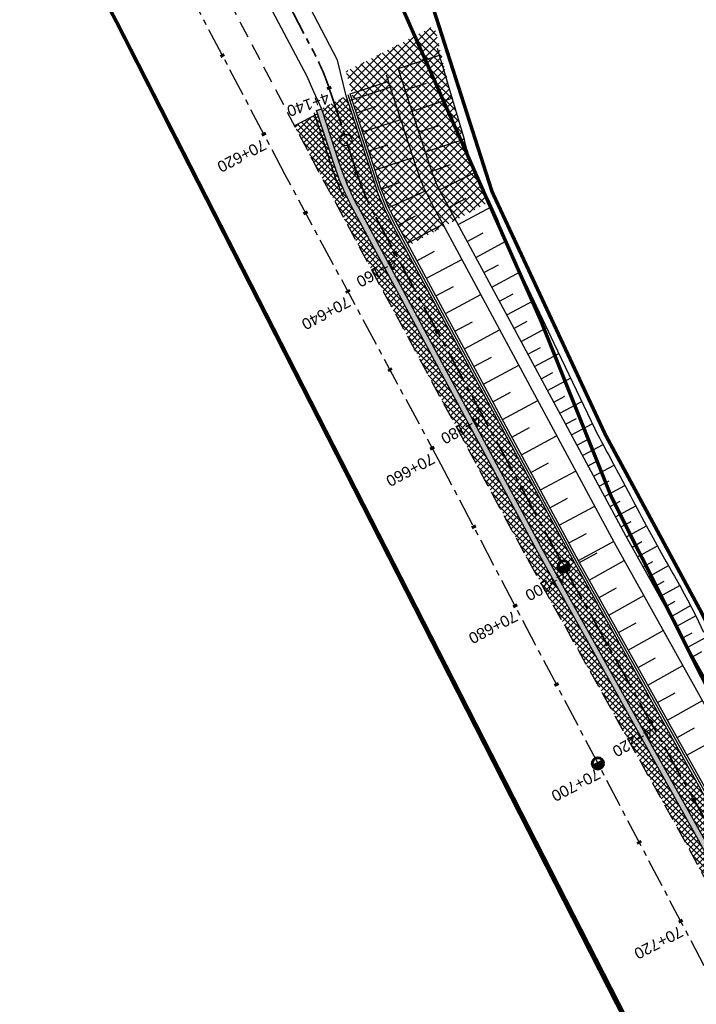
# Model space of a CAD drawing. Header units: metres. Extents: x 7529682 to 7533751, y 5721195 to 5727842.
# Tile 7 of 179: x 7531608 to 7531684, y 5724037 to 5724148. Entities that reach past the tile are written whole.
import ezdxf

# ---------------------------------------------------------------- set-up
doc = ezdxf.new("R2010")
doc.units = ezdxf.units.M
for name, pattern in [('817-dzialki-09-05-04$0$HIDDEN', [0.375, 0.25, -0.125]), ('ACAD_ISO05W100', [33, 24, -3, 0, -3, 0, -3]), ('CENTER', [50.8, 31.75, -6.35, 6.35, -6.35]), ('CENTER2', [28.575, 19.05, -3.175, 3.175, -3.175]), ('HIDDEN', [9.525, 6.35, -3.175])]:
    doc.linetypes.add(name, pattern=pattern)
for name, color, linetype in [('C-DROGI-SYTUACJA', 7, 'Continuous'), ('C-DROGI-SYTUACJA-ETYKIETY', 7, 'Continuous'), ('D-hatch-pobocza', 131, 'Continuous'), ('D-pobocza', 60, 'Continuous'), ('D-skarpa', 2, 'Continuous'), ('D-skarpa-kreskowanie', 2, 'Continuous')]:
    doc.layers.add(name, color=color, linetype=linetype)
for name, color, linetype, lineweight, true_color in [('D-bariery', 7, 'FENCELINE2', 30, 0xff0f0f), ('D-ewidencja-numery', 7, 'Continuous', 50, 0x40ff00), ('D-hatch-ciag-pieszo-rowerowy', 7, 'Continuous', 13, 0xff9f80), ('D-hatch-gwozdziowanie', 7, 'Continuous', 13, 0xffc824), ('D-LR-etap-III', 7, '817-dzialki-09-05-04$0$HIDDEN', 50, 0x00008f), ('D-ścieki', 7, 'Continuous', 30, 0x0544ff)]:
    doc.layers.add(name, color=color, linetype=linetype, lineweight=lineweight, true_color=true_color)
for name, color, linetype, lineweight in [('D-krawędzie', 3, 'Continuous', 30), ('D-obrzeża', 2, 'Continuous', 30), ('D-oś', 10, 'CENTER', 30), ('D-pas-drogowy', 7, 'ACAD_ISO05W100', 50), ('Sieci-KD-proj', 4, 'KANDESZCZ_X2', 30)]:
    doc.layers.add(name, color=color, linetype=linetype, lineweight=lineweight)
doc.layers.add('poprzeczki', color=7, linetype='Continuous', true_color=0x0000c7)
doc.styles.add('DIMTEXT', font='simplex.shx', dxfattribs={"width": 0.7})
doc.styles.get("Standard").update_dxf_attribs({"font": 'arial.ttf'})
doc.linetypes.add('FENCELINE2', pattern='A,6.35,-2.54,[132,ltypeshp.shx,S=2.54,R=0,X=-2.54,Y=0],-2.54,25.4', length=36.83)
doc.linetypes.add('KANDESZCZ_X2', pattern='A,4.366477,-0.326302,["kd",DIMTEXT,S=1.28,R=0,X=0,Y=-0.405864],-2.036296,4.465198', length=11.194273)
pattern_1 = [(45, (0, 0), (-0.33675960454, 0.33675960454), []), (135, (0, 0), (-0.33675960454, -0.33675960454), [])]

# ---------------------------------------------------------------- blocks, each defined once
blk = doc.blocks.new('kilometraz')
at = {"linetype": 'ByBlock', "lineweight": -2}
blk.add_hatch(color=0, dxfattribs=at).paths.add_polyline_path([(0, -0.28125, 0.41421356), (0.28125, 0, 0.41421356), (0, 0.28125)])
at = {"color": 0, "linetype": 'ByBlock', "lineweight": -2}
blk.add_line((0, 0.28125), (0, -0.28125), dxfattribs=at)
blk.add_circle((0, 0), 0.28125, dxfattribs=at)
blk = doc.blocks.new('AeccTickLine')
at = {"color": 0, "linetype": 'ByBlock', "lineweight": -2}
blk.add_line((0, 1), (0, -1), dxfattribs=at)

msp = doc.modelspace()

# ---------------------------------------------------------------- hatches: boundary and pattern name
at = {"layer": 'D-hatch-ciag-pieszo-rowerowy'}
h = msp.add_hatch(dxfattribs=at)
h.set_pattern_fill('ANSI37', color=256, scale=0.15, style=0)
h.set_pattern_definition(pattern_1)
edge = h.paths.add_edge_path()
edge.add_line((7531644.77, 5724139.26), (7531642.01, 5724137.81))
edge.add_arc((7531613.48, 5724128.52), 30, 18.0068, 18.0431, ccw=False)
edge.add_line((7531642.01, 5724137.79), (7531643.99, 5724131.72))
edge.add_arc((7531672.52, 5724141), 30, 198.0068, 208.2899)
edge.add_line((7531646.1, 5724126.78), (7531649.99, 5724119.54))
edge.add_line((7531649.99, 5724119.54), (7531652.86, 5724119.41))
edge.add_line((7531652.86, 5724119.41), (7531649.91, 5724124.9))
edge.add_arc((7531674.12, 5724137.94), 27.5, 198.0068, 208.2899, ccw=False)
edge.add_line((7531647.97, 5724129.44), (7531644.77, 5724139.26))
h = msp.add_hatch(dxfattribs=at)
h.set_pattern_fill('ANSI37', color=256, scale=0.15, style=0)
h.set_pattern_definition(pattern_1)
h.paths.add_polyline_path([(7531670.46, 5724086.72), (7531652.86, 5724119.41), (7531649.99, 5724119.54), (7531666.66, 5724088.58), (7531679.39, 5724065.76), (7531684.87, 5724055.95), (7531688.52, 5724049.12), (7531697.22, 5724032.63), (7531705.52, 5724016.85), (7531710.98, 5724006.44), (7531717.73, 5723993.61), (7531720.61, 5723993.5), (7531714.8, 5724004.55), (7531709.34, 5724014.95), (7531701.04, 5724030.73), (7531692.33, 5724047.23), (7531688.67, 5724054.08), (7531683.18, 5724063.92)])
at = {"layer": 'D-hatch-gwozdziowanie'}
h = msp.add_hatch(dxfattribs=at)
h.set_pattern_fill('ANSI37', color=256, scale=0.2, style=0)
h.set_pattern_definition([(45, (0, 0), (-0.449012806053, 0.449012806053), []), (135, (0, 0), (-0.449012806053, -0.449012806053), [])])
h.paths.add_polyline_path([(7531660.16, 5724128.85), (7531660.86, 5724127.35), (7531651.79, 5724122.46), (7531649.85, 5724126.12), (7531648.98, 5724128.09), (7531648.38, 5724129.79), (7531647.71, 5724131.86), (7531646.07, 5724136.89), (7531644.76, 5724142.01), (7531649.03, 5724144.2), (7531650.36, 5724144.89), (7531654.68, 5724147.14), (7531656.49, 5724139.5), (7531657.86, 5724134.85), (7531658.47, 5724132.72), (7531659.25, 5724130.68)])
at = {"layer": 'D-hatch-pobocza'}
h = msp.add_hatch(dxfattribs=at)
h.set_pattern_fill('ANSI37', color=256, scale=0.15, style=0)
h.set_pattern_definition(pattern_1)
h.paths.add_polyline_path([(7531641.56, 5724137.25), (7531638.97, 5724135.9), (7531641.01, 5724132.02), (7531664.91, 5724087.62), (7531677.64, 5724064.79), (7531683.11, 5724054.99), (7531686.75, 5724048.18), (7531695.45, 5724031.7), (7531703.75, 5724015.92), (7531709.21, 5724005.51), (7531719.39, 5723986.15), (7531726.3, 5723973), (7531732.74, 5723960.74), (7531735.13, 5723956.19), (7531735.64, 5723955.22), (7531738.92, 5723952.15), (7531736.41, 5723957), (7531736.31, 5723956.96), (7531727.53, 5723973.65), (7531720.63, 5723986.8), (7531710.45, 5724006.17), (7531704.99, 5724016.57), (7531696.69, 5724032.35), (7531687.99, 5724048.84), (7531684.34, 5724055.66), (7531678.87, 5724065.47), (7531666.13, 5724088.29), (7531645.57, 5724126.5, -0.044899), (7531643.41, 5724131.54)])
at = {"layer": 'D-ścieki', "linetype": 'ByBlock', "true_color": 0x00cccc}
h = msp.add_hatch(color=132, dxfattribs=at)
edge = h.paths.add_edge_path()
edge.add_line((7531642.01, 5724137.81), (7531641.44, 5724137.63))
edge.add_line((7531641.44, 5724137.63), (7531643.41, 5724131.54))
edge.add_arc((7531672.52, 5724141), 30.6, 198.0068, 208.2899)
edge.add_line((7531645.57, 5724126.5), (7531666.13, 5724088.29))
edge.add_line((7531666.13, 5724088.29), (7531678.87, 5724065.47))
edge.add_line((7531678.87, 5724065.47), (7531684.34, 5724055.66))
edge.add_line((7531684.34, 5724055.66), (7531687.99, 5724048.84))
edge.add_line((7531687.99, 5724048.84), (7531696.69, 5724032.35))
edge.add_line((7531696.69, 5724032.35), (7531704.99, 5724016.57))
edge.add_line((7531704.99, 5724016.57), (7531710.45, 5724006.17))
edge.add_line((7531710.45, 5724006.17), (7531727.53, 5723973.65))
edge.add_line((7531727.53, 5723973.65), (7531736.31, 5723956.96))
edge.add_line((7531736.31, 5723956.96), (7531737.42, 5723957.41))
edge.add_line((7531737.42, 5723957.41), (7531737.21, 5723957.86))
edge.add_line((7531737.21, 5723957.86), (7531736.63, 5723957.63))
edge.add_line((7531736.63, 5723957.63), (7531728.07, 5723973.93))
edge.add_line((7531728.07, 5723973.93), (7531710.98, 5724006.44))
edge.add_line((7531710.98, 5724006.44), (7531705.52, 5724016.85))
edge.add_line((7531705.52, 5724016.85), (7531697.22, 5724032.63))
edge.add_line((7531697.22, 5724032.63), (7531688.52, 5724049.12))
edge.add_line((7531688.52, 5724049.12), (7531684.87, 5724055.95))
edge.add_line((7531684.87, 5724055.95), (7531679.39, 5724065.76))
edge.add_line((7531679.39, 5724065.76), (7531666.66, 5724088.58))
edge.add_line((7531666.66, 5724088.58), (7531646.1, 5724126.78))
edge.add_arc((7531672.52, 5724141), 30, 198.0068, 208.2899, ccw=False)
edge.add_line((7531643.99, 5724131.72), (7531642.01, 5724137.79))
edge.add_arc((7531613.48, 5724128.52), 30, 18.0068, 18.0431)

# ---------------------------------------------------------------- linework, layer by layer
at = {"layer": 'C-DROGI-SYTUACJA', "color": 10, "linetype": 'CENTER2', "lineweight": 35, "ltscale": 0.2}
msp.add_lwpolyline([(7531617, 5724190.14), (7531641.09, 5724144.24, -0.042262), (7531643.05, 5724139.58), (7531645.97, 5724130.59, 0.044899), (7531648.09, 5724125.65), (7531669.36, 5724086.12), (7531687.57, 5724053.49), (7531733.08, 5723967.07, 0.08906), (7531737.42, 5723961.49), (7531739.52, 5723959.62, -0.048597), (7531742.14, 5723956.76), (7531750.65, 5723945.47, -0.1118), (7531754.27, 5723937.41), (7531757.43, 5723921.9, 0.200916), (7531763.94, 5723912.31), (7531771.97, 5723907.08, -0.131228), (7531777.15, 5723901.33), (7531783.38, 5723889.12)], format="xyb", dxfattribs=at)
at = {"layer": 'D-bariery', "ltscale": 0.05, "flags": 128}
for points in [[(7531734.88, 5723966.87), (7531732.11, 5723972.15), (7531725.2, 5723985.29), (7531715.03, 5724004.66), (7531709.56, 5724015.07), (7531701.26, 5724030.85), (7531692.55, 5724047.35), (7531688.89, 5724054.2), (7531683.4, 5724064.04), (7531670.68, 5724086.84), (7531650.13, 5724125.02, -0.044899), (7531648.21, 5724129.51), (7531645, 5724139.38)], [(7531641.16, 5724137.37, -0.000554), (7531641.18, 5724137.31), (7531643.08, 5724131.43, 0.025018), (7531644.45, 5724127.91)]]:
    msp.add_lwpolyline(points, format="xyb", dxfattribs=at)
at = {"layer": 'D-ewidencja-numery', "color": 12, "ltscale": 15, "true_color": 0xc70000}
msp.add_lwpolyline([(7531477.29, 5724465.83), (7531501, 5724421.11), (7531512.12, 5724400.55), (7531513.78, 5724396.76), (7531526.32, 5724379.39), (7531566.78, 5724302.74), (7531612.28, 5724225.61), (7531620.49, 5724210.55), (7531631.58, 5724196.26), (7531653.48, 5724152.43), (7531661.15, 5724128.49), (7531673.88, 5724101.19), (7531684.69, 5724081.18), (7531699.21, 5724051.17), (7531704.03, 5724040.58), (7531703.91, 5724037.17), (7531736.42, 5723969.23), (7531738.29, 5723967.7), (7531742.18, 5723962.35), (7531744.29, 5723958.62), (7531755.39, 5723944.19), (7531758.69, 5723936.76), (7531758.69, 5723936.76)], dxfattribs=at)
at = {"layer": 'D-krawędzie', "linetype": 'HIDDEN', "ltscale": 0.3, "flags": 128}
msp.add_lwpolyline([(7530572.01, 5726166.06), (7530620.38, 5726072.76), (7530641.56, 5726032.01), (7530660.96, 5725995.07), (7530689.13, 5725941.54), (7530707.34, 5725907.03), (7530725.26, 5725873.09), (7530743.97, 5725837.65), (7530770.53, 5725787.12), (7530787.86, 5725754.27), (7530809.9, 5725712.54), (7530824.74, 5725684.39), (7530840.86, 5725653.69), (7530860.68, 5725616.15), (7530865.28, 5725607.39), (7530878.05, 5725583.08), (7530918.17, 5725507.18), (7530950.16, 5725446.31), (7530993.42, 5725364.26), (7531022.77, 5725308.72), (7531053.81, 5725249.87), (7531081.17, 5725197.87), (7531103.9, 5725154.54), (7531128.12, 5725108.45), (7531149.3, 5725068.25), (7531167.38, 5725033.77), (7531197.16, 5724976.99), (7531228.15, 5724918.03), (7531253.15, 5724870.49), (7531286.8, 5724806.65), (7531306.74, 5724768.66), (7531335.09, 5724714.65), (7531357.32, 5724672.44), (7531373.64, 5724641.45), (7531392.16, 5724606), (7531418.48, 5724555.85), (7531439.73, 5724515.58), (7531468.4, 5724461.08), (7531491.78, 5724416.53), (7531531.99, 5724339.83), (7531557.23, 5724291.66), (7531569.85, 5724267.58), (7531591.38, 5724226.55), (7531610, 5724191.1), (7531616.88, 5724178), (7531629.98, 5724153.03), (7531641.01, 5724132.02), (7531664.91, 5724087.62), (7531677.64, 5724064.79), (7531683.11, 5724054.99), (7531686.75, 5724048.18), (7531695.45, 5724031.7), (7531703.75, 5724015.92), (7531709.21, 5724005.51), (7531719.39, 5723986.15), (7531726.3, 5723973), (7531732.74, 5723960.74), (7531735.13, 5723956.19)], dxfattribs=at)
at = {"layer": 'D-krawędzie', "color": 2, "linetype": 'ByBlock'}
for points in [[(7531644.77, 5724139.26), (7531643.8, 5724143.27), (7531640.72, 5724149.13), (7531632.8, 5724164.24), (7531627.34, 5724174.65), (7531621.82, 5724185.17), (7531617.52, 5724193.35), (7531616.32, 5724194.71), (7531614.79, 5724196.44)], [(7531611.85, 5724194.89), (7531614.07, 5724191.54), (7531615.43, 5724188.94), (7531617.87, 5724184.29), (7531620.7, 5724178.91), (7531624.33, 5724171.98), (7531628.19, 5724164.62), (7531632.48, 5724156.45), (7531634.64, 5724152.34), (7531637.15, 5724147.55), (7531640.35, 5724141.46), (7531641.12, 5724139.76), (7531642.01, 5724137.81)]]:
    msp.add_lwpolyline(points, dxfattribs=at)
at = {"layer": 'D-LR-etap-III', "ltscale": 10, "flags": 128}
msp.add_lwpolyline([(7531750.47, 5723895.1, 0.4, 0.4, 0), (7531750.5, 5723895.13, 0.4, 0.4, 0), (7531682.71, 5724022.92, 0.4, 0.4, 0), (7531619.18, 5724147.2, 0.4, 0.4, 0), (7531592.31, 5724198.49, 0.4, 0.4, 0), (7531553.26, 5724272.92, 0.4, 0.4, 0), (7531504.02, 5724366.79, 0.4, 0.4, 0), (7531482.09, 5724407.62, 0.4, 0.4, 0), (7531412.35, 5724541.18, 0.4, 0.4, 0), (7531388.46, 5724586.93, 0.4, 0.4, 0), (7531345.12, 5724669.94, 0.4, 0.4, 0), (7531127.66, 5725081.67, 0.4, 0.4, 0), (7531059.25, 5725211.04, 0.4, 0.4, 0), (7531008.01, 5725307.95, 0.4, 0.4, 0), (7530964.18, 5725390.84, 0.4, 0.4, 0), (7530914.56, 5725484.68, 0.4, 0.4, 0), (7530865.24, 5725577.49, 0.4, 0.4, 0), (7530840.09, 5725624.06, 0.4, 0.4, 0), (7530802.56, 5725694.92, 0.4, 0.4, 0), (7530755.54, 5725787.51, 0.4, 0.4, 0), (7530708.72, 5725876.3, 0.4, 0.4, 0), (7530695.12, 5725902.09, 0.4, 0.4, 0), (7530642.91, 5726001.08, 0.4, 0.4, 0), (7530634.93, 5726016.15, 0.4, 0.4, 0), (7530610.82, 5726061.93, 0.4, 0.4, 0), (7530610.82, 5726061.93, 0.4, 0.4, 0), (7530607.21, 5726063.51, 0.4, 0.4, 0), (7530597.42, 5726080.68, 0.4, 0.4, 0), (7530591.16, 5726088.44, 0.4, 0.4, 0), (7530581.28, 5726107.21, 0.4, 0.4, 0), (7530571.29, 5726130.56, 0.4, 0.4, 0), (7530549.55, 5726171.53, 0.4, 0.4, 0), (7530531.01, 5726206.47, 0.4, 0.4, 0), (7530516.46, 5726236.02, 0.4, 0.4, 0), (7530500.8, 5726266.14, 0.4, 0.4, 0), (7530491.35, 5726283.94, 0.4, 0.4, 0), (7530482.4, 5726303.41, 0.4, 0.4, 0), (7530482.4, 5726303.41, 0.4, 0.4, 0), (7530450.41, 5726357.28, 0.4, 0.4, 0), (7530397.76, 5726458.5, 0.4, 0.4, 0), (7530334.71, 5726583.66, 0.4, 0.4, 0), (7530303.94, 5726645.17, 0.4, 0.4, 0), (7530300.51, 5726651.78, 0.4, 0.4, 0), (7530289.21, 5726671.97, 0.4, 0.4, 0), (7530281.54, 5726685.57, 0.4, 0.4, 0), (7530261.37, 5726724.16, 0.4, 0.4, 0), (7530254.03, 5726738.21, 0.4, 0.4, 0), (7530197.22, 5726845.06, 0.4, 0.4, 0), (7530194.71, 5726849.15, 0.4, 0.4, 0), (7530195.92, 5726850.75, 0.4, 0.4, 0), (7530170.55, 5726892.96, 0.4, 0.4, 0), (7530143.17, 5726945.07, 0.4, 0.4, 0), (7530105.06, 5727018.32, 0.4, 0.4, 0), (7530100.06, 5727027.16, 0.4, 0.4, 0), (7530062.32, 5727099.63, 0.4, 0.4, 0), (7530015.38, 5727189.42, 0.4, 0.4, 0), (7529983.21, 5727250.21, 0.4, 0.4, 0), (7529953.28, 5727306.75, 0.4, 0.4, 0), (7529900.67, 5727406.16, 0.4, 0.4, 0), (7529890.63, 5727425.13, 0.4, 0.4, 0), (7529875.16, 5727454.43, 0.4, 0.4, 0), (7529857.56, 5727487.79, 0.4, 0.4, 0), (7529835.19, 5727530.19, 0.4, 0.4, 0), (7529811.74, 5727574.66, 0.4, 0.4, 0), (7529792.1, 5727611.92, 0.4, 0.4, 0), (7529768.07, 5727657.47, 0.4, 0.4, 0), (7529755.21, 5727682.13, 0.4, 0.4, 0), (7529753.31, 5727681.13, 0.4, 0.4, 0), (7529739.21, 5727707.77, 0.4, 0.4, 0), (7529735.39, 5727711.25, 0.4, 0.4, 0), (7529725.42, 5727730.2, 0.4, 0.4, 0), (7529723.55, 5727729.88, 0.4, 0.4, 0), (7529695.57, 5727782.93, 0.4, 0.4, 0), (7529717.68, 5727794.02, 0.4, 0.4, 0), (7529736.27, 5727758.65, 0.4, 0.4, 0), (7529736.27, 5727758.65, 0.4, 0.4, 0), (7529744.51, 5727750.41, 0.4, 0.4, 0), (7529744.51, 5727750.41, 0.4, 0.4, 0), (7529750.28, 5727738.55, 0.4, 0.4, 0), (7529777.11, 5727687.57, 0.4, 0.4, 0), (7529796.52, 5727651.33, 0.4, 0.4, 0), (7529814.94, 5727616.79, 0.4, 0.4, 0), (7529839.01, 5727572.3, 0.4, 0.4, 0), (7529860.62, 5727532.51, 0.4, 0.4, 0), (7529882.35, 5727491.5, 0.4, 0.4, 0), (7529904.87, 5727449.1, 0.4, 0.4, 0), (7529920.75, 5727418.88, 0.4, 0.4, 0), (7529946.68, 5727368.55, 0.4, 0.4, 0), (7529972.02, 5727320.57, 0.4, 0.4, 0), (7529987.74, 5727290.15, 0.4, 0.4, 0), (7529996.5, 5727273.66, 0.4, 0.4, 0), (7530017.54, 5727234.2, 0.4, 0.4, 0), (7530033.05, 5727204.86, 0.4, 0.4, 0), (7530051.62, 5727170.22, 0.4, 0.4, 0), (7530069.28, 5727137.02, 0.4, 0.4, 0), (7530089.39, 5727097.53, 0.4, 0.4, 0), (7530109.71, 5727060.75, 0.4, 0.4, 0), (7530136.77, 5727011.64, 0.4, 0.4, 0), (7530162.45, 5726962.74, 0.4, 0.4, 0), (7530187.67, 5726916.99, 0.4, 0.4, 0), (7530207.82, 5726879.34, 0.4, 0.4, 0), (7530230.63, 5726834.52, 0.4, 0.4, 0), (7530262.29, 5726776.62, 0.4, 0.4, 0), (7530277.51, 5726760.21, 0.4, 0.4, 0), (7530286.04, 5726744.11, 0.4, 0.4, 0), (7530288.1, 5726735.88, 0.4, 0.4, 0), (7530290.39, 5726725.05, 0.4, 0.4, 0), (7530296.18, 5726713.58, 0.4, 0.4, 0), (7530302.73, 5726701.18, 0.4, 0.4, 0), (7530325.69, 5726657.47, 0.4, 0.4, 0), (7530343.24, 5726623.65, 0.4, 0.4, 0), (7530360.23, 5726591.75, 0.4, 0.4, 0), (7530383.21, 5726548.06, 0.4, 0.4, 0), (7530406.02, 5726503.61, 0.4, 0.4, 0), (7530427.46, 5726462.62, 0.4, 0.4, 0), (7530447.93, 5726424.39, 0.4, 0.4, 0), (7530471.13, 5726379.92, 0.4, 0.4, 0), (7530490.5, 5726343.03, 0.4, 0.4, 0), (7530509.5, 5726306.73, 0.4, 0.4, 0), (7530529.89, 5726267.24, 0.4, 0.4, 0), (7530543.85, 5726238.99, 0.4, 0.4, 0), (7530554.81, 5726218.94, 0.4, 0.4, 0), (7530559.03, 5726212.22, 0.4, 0.4, 0), (7530563.06, 5726206.41, 0.4, 0.4, 0), (7530566.93, 5726200.46, 0.4, 0.4, 0), (7530569.77, 5726194.9, 0.4, 0.4, 0), (7530571.47, 5726191.28, 0.4, 0.4, 0), (7530572.84, 5726188.02, 0.4, 0.4, 0), (7530575.3, 5726182.03, 0.4, 0.4, 0), (7530579.74, 5726173.31, 0.4, 0.4, 0), (7530583.3, 5726167.41, 0.4, 0.4, 0), (7530593.4, 5726163.33, 0.4, 0.4, 0), (7530598.62, 5726155.26, 0.4, 0.4, 0), (7530608.26, 5726140.5, 0.4, 0.4, 0), (7530603.27, 5726136.83, 0.4, 0.4, 0), (7530606.53, 5726131.84, 0.4, 0.4, 0), (7530604.24, 5726124.22, 0.4, 0.4, 0), (7530605.85, 5726121.63, 0.4, 0.4, 0), (7530608.97, 5726116.16, 0.4, 0.4, 0), (7530618.11, 5726097.79, 0.4, 0.4, 0), (7530651.21, 5726034.96, 0.4, 0.4, 0), (7530670.24, 5725998.61, 0.4, 0.4, 0), (7530698.08, 5725945.95, 0.4, 0.4, 0), (7530716.51, 5725911.31, 0.4, 0.4, 0), (7530735.22, 5725875.67, 0.4, 0.4, 0), (7530752.5, 5725842.15, 0.4, 0.4, 0), (7530778.31, 5725793.5, 0.4, 0.4, 0), (7530797.5, 5725756.38, 0.4, 0.4, 0), (7530812.52, 5725728.29, 0.4, 0.4, 0), (7530820.04, 5725713.16, 0.4, 0.4, 0), (7530822.42, 5725710.19, 0.4, 0.4, 0), (7530833.15, 5725688.8, 0.4, 0.4, 0), (7530849.63, 5725656.16, 0.4, 0.4, 0), (7530867.98, 5725621.96, 0.4, 0.4, 0), (7530872.63, 5725612.89, 0.4, 0.4, 0), (7530880.35, 5725597.59, 0.4, 0.4, 0), (7530883.84, 5725593.39, 0.4, 0.4, 0), (7530891.78, 5725587.76, 0.4, 0.4, 0), (7530895.04, 5725584.28, 0.4, 0.4, 0), (7530897.03, 5725580.94, 0.4, 0.4, 0), (7530900.95, 5725579.95, 0.4, 0.4, 0), (7530904.81, 5725571.98, 0.4, 0.4, 0), (7530903.68, 5725568.57, 0.4, 0.4, 0), (7530908.9, 5725558.84, 0.4, 0.4, 0), (7530910.25, 5725545.67, 0.4, 0.4, 0), (7530912.87, 5725538.65, 0.4, 0.4, 0), (7530945.28, 5725478.46, 0.4, 0.4, 0), (7530959.69, 5725450.25, 0.4, 0.4, 0), (7531002.83, 5725368.19, 0.4, 0.4, 0), (7531044.7, 5725290.31, 0.4, 0.4, 0), (7531064.1, 5725253.21, 0.4, 0.4, 0), (7531083.01, 5725216.68, 0.4, 0.4, 0), (7531113.01, 5725158.47, 0.4, 0.4, 0), (7531137.36, 5725113.07, 0.4, 0.4, 0), (7531150.83, 5725086.71, 0.4, 0.4, 0), (7531159.75, 5725076.64, 0.4, 0.4, 0), (7531166.31, 5725074.58, 0.4, 0.4, 0), (7531172.29, 5725062.58, 0.4, 0.4, 0), (7531170.59, 5725055.61, 0.4, 0.4, 0), (7531173.73, 5725044.08, 0.4, 0.4, 0), (7531215.34, 5724964.86, 0.4, 0.4, 0), (7531238.05, 5724921.68, 0.4, 0.4, 0), (7531262.39, 5724875.28, 0.4, 0.4, 0), (7531295.59, 5724811.27, 0.4, 0.4, 0), (7531348.49, 5724712.36, 0.4, 0.4, 0), (7531363.74, 5724682.68, 0.4, 0.4, 0), (7531366.99, 5724675.87, 0.4, 0.4, 0), (7531382.54, 5724646.11, 0.4, 0.4, 0), (7531401.3, 5724610.87, 0.4, 0.4, 0), (7531428.96, 5724558.86, 0.4, 0.4, 0), (7531449.11, 5724520.4, 0.4, 0.4, 0), (7531477.29, 5724465.83, 0.4, 0.4, 0), (7531501, 5724421.11, 0.4, 0.4, 0), (7531512.12, 5724400.55, 0.4, 0.4, 0), (7531513.78, 5724396.76, 0.4, 0.4, 0), (7531526.32, 5724379.39, 0.4, 0.4, 0), (7531566.78, 5724302.74, 0.4, 0.4, 0), (7531612.28, 5724225.61, 0.4, 0.4, 0), (7531620.49, 5724210.55, 0.4, 0.4, 0), (7531631.58, 5724196.26, 0.4, 0.4, 0), (7531653.48, 5724152.43, 0.4, 0.4, 0), (7531661.15, 5724128.49, 0.4, 0.4, 0), (7531673.88, 5724101.19, 0.4, 0.4, 0), (7531684.69, 5724081.18, 0.4, 0.4, 0), (7531699.21, 5724051.17, 0.4, 0.4, 0), (7531704.03, 5724040.58, 0.4, 0.4, 0), (7531704.03, 5724040.58, 0.4, 0.4, 0), (7531703.91, 5724037.17, 0.4, 0.4, 0), (7531736.42, 5723969.23, 0.4, 0.4, 0), (7531738.29, 5723967.7, 0.4, 0.4, 0), (7531742.18, 5723962.35, 0.4, 0.4, 0), (7531744.29, 5723958.62, 0.4, 0.4, 0), (7531755.39, 5723944.19, 0.4, 0.4, 0), (7531758.69, 5723936.76, 0.4, 0.4, 0), (7531780.08, 5723929.25, 0.4, 0.4, 0), (7531792.61, 5723906.34, 0.4, 0.4, 0), (7531792.61, 5723906.34, 0.4, 0.4, 0), (7531756.96, 5723883.06, 0.4, 0.4, 0), (7531750.46, 5723895.13, 0.4, 0.4, 0), (7531750.46, 5723895.13, 0, 0, 0)], format="xyseb", dxfattribs=at)
at = {"layer": 'D-obrzeża'}
msp.add_lwpolyline([(7531780.89, 5723900.51), (7531779.43, 5723903.07, 0.118613), (7531777.82, 5723904.77), (7531765.06, 5723913.08, -0.200916), (7531758.55, 5723922.66), (7531755.44, 5723937.94, 0.1118), (7531751.82, 5723946), (7531743.06, 5723957.61, 0.048597), (7531740.44, 5723960.47), (7531738.44, 5723962.26, -0.089262), (7531734.08, 5723967.85), (7531731.89, 5723972.03), (7531724.98, 5723985.18), (7531714.8, 5724004.55), (7531709.34, 5724014.95), (7531701.04, 5724030.73), (7531692.33, 5724047.23), (7531688.67, 5724054.08), (7531683.18, 5724063.92), (7531670.46, 5724086.72), (7531649.91, 5724124.9, -0.044899), (7531647.97, 5724129.44), (7531644.77, 5724139.26)], format="xyb", dxfattribs=at)
at = {"layer": 'D-oś', "ltscale": 0.1}
msp.add_lwpolyline([(7531812.38, 5723798.62), (7531655.4, 5724097.9), (7531637.92, 5724130.38), (7531626.89, 5724151.4), (7531613.78, 5724176.37), (7531606.91, 5724189.47), (7531588.28, 5724224.92), (7531566.75, 5724265.95), (7531554.13, 5724290.03), (7531528.89, 5724338.21), (7531488.68, 5724414.9), (7531465.3, 5724459.45)], dxfattribs=at)
at = {"layer": 'D-pas-drogowy', "ltscale": 0.2, "flags": 128}
msp.add_lwpolyline([(7531633.02, 5724182.83, 0.4, 0.4, 0), (7531617.56, 5724211.61, 0.4, 0.4, 0), (7531566.78, 5724302.74, 0.4, 0.4, 0), (7531538.42, 5724356.47, 0.4, 0.4, 0), (7531526.32, 5724379.39, 0.4, 0.4, 0), (7531516.1, 5724393.61, 0.4, 0.4, 0.001485), (7531513.78, 5724396.84, 0.4, 0.4, 0), (7531501.87, 5724413.41, 0.4, 0.4, 0), (7531474.93, 5724464.51, 0.4, 0.4, 0), (7531446.2, 5724518.99, 0.4, 0.4, 0), (7531424.96, 5724559.26, 0.4, 0.4, 0), (7531398.44, 5724609.57, 0.4, 0.4, 0), (7531379.65, 5724645.22, 0.4, 0.4, 0), (7531365.23, 5724672.56, 0.4, 0.4, 0), (7531341.31, 5724717.92, 0.4, 0.4, 0), (7531312.9, 5724771.79, 0.4, 0.4, 0), (7531292.59, 5724810.31, 0.4, 0.4, 0), (7531259.39, 5724873.27, 0.4, 0.4, 0), (7531233.74, 5724921.92, 0.4, 0.4, 0), (7531203.07, 5724980.09, 0.4, 0.4, 0), (7531173.47, 5725036.23, 0.4, 0.4, 0), (7531168.27, 5725046.09, 0.4, 0.4, 0), (7531172.29, 5725062.58, 0.4, 0.4, 0), (7531166.31, 5725074.58, 0.4, 0.4, 0), (7531150.32, 5725079.6, 0.4, 0.4, 0), (7531141.5, 5725096.43, 0.4, 0.4, 0), (7531109.31, 5725157.81, 0.4, 0.4, 0), (7531086.64, 5725201.05, 0.4, 0.4, 0), (7531059.2, 5725253.38, 0.4, 0.4, 0), (7531028.21, 5725312.49, 0.4, 0.4, 0), (7530999.1, 5725367.99, 0.4, 0.4, 0), (7530956.25, 5725449.72, 0.4, 0.4, 0), (7530924.4, 5725510.46, 0.4, 0.4, 0), (7530897.51, 5725561.74, 0.4, 0.4, 0), (7530894.46, 5725566.14, 0.4, 0.4, 0), (7530892.16, 5725570.49, 0.4, 0.4, 0), (7530869.36, 5725613.31, 0.4, 0.4, 0), (7530861.69, 5725627.7, 0.4, 0.4, 0), (7530852.74, 5725644.52, 0.4, 0.4, 0), (7530831.51, 5725684.2, 0.4, 0.4, 0), (7530811.13, 5725722.52, 0.4, 0.4, 0), (7530792.35, 5725757.94, 0.4, 0.4, 0), (7530768.03, 5725803.8, 0.4, 0.4, 0), (7530748.77, 5725840.18, 0.4, 0.4, 0), (7530727.7, 5725879.97, 0.4, 0.4, 0), (7530712.1, 5725909.55, 0.4, 0.4, 0), (7530693.64, 5725944.65, 0.4, 0.4, 0), (7530665.7, 5725997.54, 0.4, 0.4, 0), (7530641.76, 5726042.88, 0.4, 0.4, 0), (7530616.5, 5726091.48, 0.4, 0.4, 0), (7530604.63, 5726114.32, 0.4, 0.4, -0.007763), (7530602.5, 5726118.43, 0.4, 0.4, 0), (7530603.99, 5726123.39, 0.4, 0.4, 0), (7530606.53, 5726131.84, 0.4, 0.4, 0), (7530603.27, 5726136.83, 0.4, 0.4, 0), (7530593.78, 5726151.37, 0.4, 0.4, 0), (7530590.2, 5726156.84, 0.4, 0.4, 0), (7530583.3, 5726167.41, 0.4, 0.4, 0), (7530580.58, 5726170.43, 0.4, 0.4, 0), (7530575.85, 5726175.67, 0.4, 0.4, 0), (7530569.01, 5726186.66, 0.4, 0.4, 0), (7530562.56, 5726199.19, 0.4, 0.4, 0), (7530555.67, 5726211.39, 0.4, 0.4, 0), (7530548.29, 5726224.23, 0.4, 0.4, 0), (7530540.58, 5726237.71, 0.4, 0.4, 0), (7530532.68, 5726252.65, 0.4, 0.4, 0), (7530524.06, 5726269.35, 0.4, 0.4, 0), (7530502.82, 5726309.91, 0.4, 0.4, 0), (7530488.83, 5726336.63, 0.4, 0.4, 0), (7530466.03, 5726380.16, 0.4, 0.4, 0), (7530438.47, 5726432.77, 0.4, 0.4, 0), (7530424.53, 5726459.09, 0.4, 0.4, 0), (7530401.63, 5726502.97, 0.4, 0.4, 0), (7530383.38, 5726538.06, 0.4, 0.4, 0), (7530353.97, 5726593.52, 0.4, 0.4, 0), (7530338.47, 5726622.74, 0.4, 0.4, 0), (7530322.01, 5726653.88, 0.4, 0.4, 0), (7530297.54, 5726700.33, 0.4, 0.4, 0), (7530287.38, 5726719.6, 0.4, 0.4, 0), (7530285.95, 5726722.32, 0.4, 0.4, 0), (7530280.26, 5726733.12, 0.4, 0.4, 0), (7530266.73, 5726758.74, 0.4, 0.4, 0), (7530260.42, 5726770.47, 0.4, 0.4, 0), (7530253.25, 5726783.82, 0.4, 0.4, 0), (7530244.95, 5726799.33, 0.4, 0.4, 0), (7530239.39, 5726808.49, 0.4, 0.4, 0), (7530238.29, 5726807.9, 0.4, 0.4, 0), (7530218.11, 5726850.67, 0.4, 0.4, 0), (7530175.91, 5726928.17, 0.4, 0.4, 0), (7530096.68, 5727076.15, 0.4, 0.4, 0), (7530094.68, 5727079.89, 0.4, 0.4, 0), (7530064.6, 5727135.52, 0.4, 0.4, 0), (7530046.73, 5727168.89, 0.4, 0.4, 0), (7530025.8, 5727208.46, 0.4, 0.4, 0), (7530012.85, 5727232.98, 0.4, 0.4, 0), (7529994.15, 5727268.45, 0.4, 0.4, 0), (7529981.67, 5727291.93, 0.4, 0.4, 0), (7529949.89, 5727351.73, 0.4, 0.4, 0), (7529924.75, 5727399.03, 0.4, 0.4, 0), (7529915.52, 5727417.1, 0.4, 0.4, 0), (7529885.83, 5727475.19, 0.4, 0.4, 0), (7529862.56, 5727519.97, 0.4, 0.4, 0), (7529852.98, 5727538.19, 0.4, 0.4, 0), (7529836.51, 5727569.51, 0.4, 0.4, 0), (7529815.37, 5727609.14, 0.4, 0.4, 0), (7529792.8, 5727651.25, 0.4, 0.4, 0), (7529774.2, 5727685.86, 0.4, 0.4, 0), (7529746.97, 5727736.06, 0.4, 0.4, 0), (7529733.92, 5727757.62, 0.4, 0.4, 0), (7529708.61, 5727806.39, 0.4, 0.4, 0), (7529688.49, 5727796.34, 0.4, 0.4, 0), (7529723.55, 5727729.88, 0.4, 0.4, 0), (7529725.42, 5727730.2, 0.4, 0.4, 0), (7529735.38, 5727711.28, 0.4, 0.4, 0), (7529739.21, 5727707.77, 0.4, 0.4, 0), (7529753.31, 5727681.13, 0.4, 0.4, 0), (7529755.18, 5727682.11, 0.4, 0.4, 0), (7529792.1, 5727611.92, 0.4, 0.4, 0), (7529811.74, 5727574.66, 0.4, 0.4, 0), (7529835.19, 5727530.19, 0.4, 0.4, 0), (7529857.56, 5727487.79, 0.4, 0.4, 0), (7529875.16, 5727454.43, 0.4, 0.4, 0), (7529890.63, 5727425.13, 0.4, 0.4, 0), (7529900.67, 5727406.16, 0.4, 0.4, 0), (7529953.28, 5727306.75, 0.4, 0.4, 0), (7529983.21, 5727250.21, 0.4, 0.4, 0), (7530015.38, 5727189.42, 0.4, 0.4, 0), (7530062.32, 5727099.63, 0.4, 0.4, 0), (7530100.06, 5727027.16, 0.4, 0.4, 0), (7530105.06, 5727018.32, 0.4, 0.4, 0), (7530143.17, 5726945.07, 0.4, 0.4, 0), (7530170.55, 5726892.96, 0.4, 0.4, 0), (7530195.92, 5726850.75, 0.4, 0.4, 0), (7530194.71, 5726849.15, 0.4, 0.4, 0), (7530197.22, 5726845.06, 0.4, 0.4, 0), (7530254.03, 5726738.21, 0.4, 0.4, 0), (7530261.37, 5726724.16, 0.4, 0.4, 0), (7530281.54, 5726685.57, 0.4, 0.4, 0), (7530289.21, 5726671.97, 0.4, 0.4, 0), (7530300.51, 5726651.78, 0.4, 0.4, 0), (7530303.94, 5726645.17, 0.4, 0.4, 0), (7530334.71, 5726583.66, 0.4, 0.4, 0), (7530397.76, 5726458.5, 0.4, 0.4, 0), (7530450.41, 5726357.28, 0.4, 0.4, 0), (7530482.4, 5726303.41, 0.4, 0.4, 0), (7530483.69, 5726301, 0.4, 0.4, 0), (7530491.35, 5726283.94, 0.4, 0.4, 0), (7530512.67, 5726243.78, 0.4, 0.4, 0), (7530529.43, 5726209.46, 0.4, 0.4, 0), (7530571.29, 5726130.56, 0.4, 0.4, 0), (7530581.28, 5726107.21, 0.4, 0.4, 0), (7530591.16, 5726088.44, 0.4, 0.4, 0), (7530597.42, 5726080.68, 0.4, 0.4, 0), (7530607.21, 5726063.51, 0.4, 0.4, 0), (7530610.82, 5726061.93, 0.4, 0.4, 0), (7530634.93, 5726016.15, 0.4, 0.4, 0), (7530642.91, 5726001.08, 0.4, 0.4, 0), (7530695.12, 5725902.09, 0.4, 0.4, 0), (7530708.72, 5725876.3, 0.4, 0.4, 0), (7530755.54, 5725787.51, 0.4, 0.4, 0), (7530802.56, 5725694.92, 0.4, 0.4, 0), (7530840.09, 5725624.06, 0.4, 0.4, 0), (7530865.24, 5725577.49, 0.4, 0.4, 0), (7530914.56, 5725484.68, 0.4, 0.4, 0), (7530964.18, 5725390.84, 0.4, 0.4, 0), (7531008.01, 5725307.95, 0.4, 0.4, 0), (7531059.25, 5725211.04, 0.4, 0.4, 0), (7531127.66, 5725081.67, 0.4, 0.4, 0), (7531345.12, 5724669.94, 0.4, 0.4, 0), (7531388.46, 5724586.93, 0.4, 0.4, 0), (7531412.35, 5724541.18, 0.4, 0.4, 0), (7531482.09, 5724407.62, 0.4, 0.4, 0), (7531504.02, 5724366.79, 0.4, 0.4, 0), (7531519.37, 5724337.52, 0.4, 0.4, 0), (7531563.75, 5724252.93, 0.4, 0.4, 0), (7531602.18, 5724179.68, 0.4, 0.4, 0), (7531619.18, 5724147.2, 0.4, 0.4, 0), (7531625.04, 5724135.64, 0.4, 0.4, 0), (7531656.8, 5724073.32, 0.4, 0.4, 0), (7531675.12, 5724037.36, 0.4, 0.4, 0), (7531682.71, 5724022.92, 0.4, 0.4, 0), (7531705.57, 5723979.81, 0.4, 0.4, 0), (7531736.61, 5723921.26, 0.4, 0.4, 0), (7531750.46, 5723895.13, 0.4, 0.4, 0), (7531740.77, 5723886.56, 0.4, 0.4, 0), (7531732.86, 5723885, 0.4, 0.4, 0), (7531722.18, 5723887.77, 0.4, 0.4, 0), (7531729.87, 5723862.17, 0.4, 0.4, 0), (7531742.92, 5723861.93, 0.4, 0.4, 0), (7531763.71, 5723859.52, 0.4, 0.4, 0), (7531768.42, 5723854.12, 0.4, 0.4, 0), (7531787.42, 5723817.97, 0.4, 0.4, 0), (7531795.57, 5723809.82, 0.4, 0.4, 0), (7531816.35, 5723819.85, 0.4, 0.4, 0), (7531816.35, 5723819.85, 0.4, 0.4, 0), (7531805.06, 5723843.23, 0.4, 0.4, 0), (7531803.61, 5723886.23, 0.4, 0.4, 0), (7531803.61, 5723886.23, 0.4, 0.4, 0), (7531780.08, 5723929.25, 0.4, 0.4, 0), (7531758.69, 5723936.76, 0.4, 0.4, 0), (7531749.36, 5723946.41, 0.4, 0.4, 0), (7531742.71, 5723953.29, 0.4, 0.4, 0), (7531735.18, 5723967.88, 0.4, 0.4, 0), (7531722.37, 5723992.68, 0.4, 0.4, 0), (7531705.04, 5724030.89, 0.4, 0.4, 0), (7531699.47, 5724043.17, 0.4, 0.4, 0), (7531692.69, 5724058.11, 0.4, 0.4, 0), (7531679.67, 5724084.02, 0.4, 0.4, 0), (7531674.55, 5724094.21, 0.4, 0.4, 0), (7531666.63, 5724114, 0.4, 0.4, 0), (7531649, 5724153.82, 0.4, 0.4, 0), (7531641.49, 5724149.34, 0.4, 0.4, 0), (7531626.04, 5724179.34, 0.4, 0.4, 0), (7531633.03, 5724182.84, 0, 0, 0)], format="xyseb", dxfattribs=at)
at = {"layer": 'D-pobocza'}
msp.add_lwpolyline([(7531757.98, 5723927.96), (7531755.91, 5723938.15, 0.1118), (7531752.28, 5723946.21), (7531743.43, 5723957.95, 0.048597), (7531740.81, 5723960.81), (7531738.84, 5723962.58, -0.089262), (7531734.48, 5723968.16), (7531732.33, 5723972.26), (7531725.42, 5723985.41), (7531715.25, 5724004.78), (7531709.78, 5724015.18), (7531701.48, 5724030.97), (7531692.78, 5724047.46), (7531689.11, 5724054.32), (7531683.62, 5724064.16), (7531670.9, 5724086.96), (7531650.35, 5724125.14, -0.044899), (7531648.44, 5724129.59), (7531645.22, 5724139.5)], format="xyb", dxfattribs=at)
msp.add_lwpolyline([(7531641.56, 5724137.25), (7531638.97, 5724135.9)], dxfattribs=at)
at = {"layer": 'D-skarpa', "linetype": 'Continuous'}
for points in [[(7531654.97, 5724144.61), (7531658, 5724134.38), (7531658.06, 5724134.12), (7531658.13, 5724133.84), (7531658.21, 5724133.56), (7531658.29, 5724133.28), (7531658.38, 5724133), (7531658.47, 5724132.72), (7531658.57, 5724132.44), (7531658.67, 5724132.17), (7531658.78, 5724131.91, 0.008141), (7531660.04, 5724129.08), (7531660.9, 5724127.27), (7531661.76, 5724125.39), (7531662.48, 5724123.49), (7531663.25, 5724121.7), (7531668.1, 5724111.48), (7531672.67, 5724101.86, -0.000668), (7531675.48, 5724096.59), (7531676.42, 5724094.83, -0.000447), (7531678.45, 5724091.01), (7531679.18, 5724089.68), (7531680.14, 5724087.93, -0.000647), (7531683.1, 5724082.68), (7531684.02, 5724080.85), (7531684.9, 5724079.05)], [(7531649.27, 5724141.62), (7531652.72, 5724130.98, 0.044899), (7531654.31, 5724127.27), (7531674.84, 5724089.12), (7531687.55, 5724066.35), (7531693.06, 5724056.48), (7531696.75, 5724049.58), (7531702.02, 5724039.58), (7531703.35, 5724040.28), (7531698.07, 5724050.28), (7531694.37, 5724057.2), (7531688.86, 5724067.09), (7531676.16, 5724089.84), (7531655.63, 5724127.98, -0.044899), (7531654.15, 5724131.45), (7531650.61, 5724142.33)]]:
    msp.add_lwpolyline(points, format="xyb", dxfattribs=at)
at = {"layer": 'D-skarpa-kreskowanie'}
for p, q in [((7531650.61, 5724142.33), (7531655.23, 5724143.83)), ((7531645.22, 5724139.5), (7531649.5, 5724140.89)), ((7531651.39, 5724139.93), (7531653.77, 5724140.7)), ((7531652.17, 5724137.55), (7531656.63, 5724139.01)), ((7531645.92, 5724137.36), (7531648.06, 5724138.06)), ((7531646.61, 5724135.22), (7531650.89, 5724136.61)), ((7531652.92, 5724135.22), (7531655.18, 5724135.95)), ((7531647.31, 5724133.08), (7531649.45, 5724133.78)), ((7531653.66, 5724132.97), (7531658, 5724134.38)), ((7531648.01, 5724130.94), (7531652.29, 5724132.33)), ((7531654.37, 5724130.8), (7531656.49, 5724131.57)), ((7531655.25, 5724128.72), (7531659.3, 5724130.7)), ((7531648.71, 5724128.8), (7531650.83, 5724129.57)), ((7531649.56, 5724126.72), (7531653.66, 5724128.59)), ((7531656.31, 5724126.73), (7531658.24, 5724127.77)), ((7531657.35, 5724124.8), (7531661.11, 5724126.82)), ((7531650.58, 5724124.71), (7531652.56, 5724125.78)), ((7531651.64, 5724122.73), (7531655.61, 5724124.87)), ((7531658.36, 5724122.92), (7531660.16, 5724123.89)), ((7531659.33, 5724121.12), (7531662.71, 5724122.94)), ((7531652.71, 5724120.75), (7531654.69, 5724121.82)), ((7531653.78, 5724118.77), (7531657.74, 5724120.9)), ((7531660.24, 5724119.42), (7531661.87, 5724120.3)), ((7531661.12, 5724117.79), (7531664.29, 5724119.5)), ((7531654.84, 5724116.79), (7531656.82, 5724117.86)), ((7531655.91, 5724114.81), (7531659.87, 5724116.94)), ((7531661.97, 5724116.2), (7531663.52, 5724117.04)), ((7531662.8, 5724114.66), (7531665.82, 5724116.28)), ((7531656.97, 5724112.83), (7531658.96, 5724113.89)), ((7531663.61, 5724113.15), (7531665.08, 5724113.94)), ((7531658.04, 5724110.85), (7531662, 5724112.98)), ((7531664.41, 5724111.68), (7531667.27, 5724113.22)), ((7531665.18, 5724110.25), (7531666.57, 5724111)), ((7531665.93, 5724108.85), (7531668.65, 5724110.32)), ((7531659.11, 5724108.86), (7531661.09, 5724109.93)), ((7531660.17, 5724106.88), (7531664.14, 5724109.02)), ((7531666.66, 5724107.49), (7531667.98, 5724108.21)), ((7531667.37, 5724106.17), (7531669.96, 5724107.56)), ((7531661.24, 5724104.9), (7531663.22, 5724105.97)), ((7531662.31, 5724102.92), (7531666.27, 5724105.05)), ((7531668.07, 5724104.88), (7531669.33, 5724105.55)), ((7531668.75, 5724103.61), (7531671.21, 5724104.94)), ((7531669.41, 5724102.38), (7531670.61, 5724103.03)), ((7531670.05, 5724101.19), (7531672.39, 5724102.44)), ((7531663.37, 5724100.94), (7531665.35, 5724102.01)), ((7531664.44, 5724098.96), (7531668.4, 5724101.09)), ((7531670.68, 5724100.02), (7531671.84, 5724100.64)), ((7531671.31, 5724098.86), (7531673.61, 5724100.1)), ((7531665.51, 5724096.98), (7531667.49, 5724098.04)), ((7531671.93, 5724097.71), (7531673.08, 5724098.33)), ((7531666.57, 5724095), (7531670.53, 5724097.13)), ((7531672.54, 5724096.56), (7531674.84, 5724097.79)), ((7531673.16, 5724095.41), (7531674.31, 5724096.03)), ((7531673.78, 5724094.27), (7531676.06, 5724095.5)), ((7531667.64, 5724093.01), (7531669.62, 5724094.08)), ((7531674.39, 5724093.13), (7531675.53, 5724093.74)), ((7531668.7, 5724091.03), (7531672.67, 5724093.17)), ((7531675.01, 5724091.99), (7531677.28, 5724093.21)), ((7531675.62, 5724090.85), (7531676.75, 5724091.46)), ((7531676.23, 5724089.72), (7531678.47, 5724090.97)), ((7531669.77, 5724089.05), (7531671.75, 5724090.12)), ((7531670.84, 5724087.07), (7531674.8, 5724089.2)), ((7531676.12, 5724089.91), (7531676.12, 5724089.91)), ((7531676.86, 5724088.59), (7531677.97, 5724089.22)), ((7531677.48, 5724087.48), (7531679.71, 5724088.72)), ((7531670.96, 5724086.84), (7531672.93, 5724087.94)), ((7531672.06, 5724084.88), (7531675.99, 5724087.07)), ((7531678.1, 5724086.36), (7531679.21, 5724086.98)), ((7531678.72, 5724085.25), (7531680.95, 5724086.5)), ((7531679.34, 5724084.13), (7531680.46, 5724084.76)), ((7531673.16, 5724082.91), (7531675.12, 5724084.01)), ((7531679.97, 5724083.02), (7531682.21, 5724084.27)), ((7531674.25, 5724080.95), (7531678.18, 5724083.14)), ((7531680.59, 5724081.89), (7531681.72, 5724082.52)), ((7531681.22, 5724080.77), (7531683.44, 5724082.01)), ((7531684.01, 5724080.87), (7531681.84, 5724079.66)), ((7531675.35, 5724078.98), (7531677.31, 5724080.08)), ((7531676.44, 5724077.02), (7531680.37, 5724079.21)), ((7531682.55, 5724078.38), (7531683.6, 5724078.97)), ((7531683.14, 5724077.33), (7531685.18, 5724078.47)), ((7531677.54, 5724075.05), (7531679.51, 5724076.15)), ((7531683.71, 5724076.31), (7531684.7, 5724076.86)), ((7531678.64, 5724073.09), (7531682.57, 5724075.28)), ((7531679.73, 5724071.12), (7531681.7, 5724072.22)), ((7531680.83, 5724069.16), (7531684.76, 5724071.35)), ((7531681.93, 5724067.19), (7531683.89, 5724068.29)), ((7531683.02, 5724065.23), (7531686.95, 5724067.42))]:
    msp.add_line(p, q, dxfattribs=at)
at = {"layer": 'D-skarpa-kreskowanie', "linetype": 'Continuous'}
msp.add_line((7531645.16, 5724138.75, 115.62), (7531649.82, 5724140.26, 112.35), dxfattribs=at)
at = {"layer": 'D-ścieki'}
for points in [[(7531696.69, 5724032.35), (7531687.99, 5724048.84), (7531684.34, 5724055.66), (7531678.87, 5724065.47), (7531666.13, 5724088.29), (7531645.57, 5724126.5, -0.044899), (7531643.41, 5724131.54), (7531641.44, 5724137.63), (7531642.01, 5724137.81)], [(7531642.01, 5724137.81, -0.000158), (7531642.01, 5724137.79), (7531643.99, 5724131.72, 0.044899), (7531646.1, 5724126.78), (7531666.66, 5724088.58), (7531679.39, 5724065.76), (7531684.87, 5724055.95), (7531688.52, 5724049.12), (7531697.22, 5724032.63)]]:
    msp.add_lwpolyline(points, format="xyb", dxfattribs=at)
at = {"layer": 'Sieci-KD-proj', "linetype": 'ByBlock'}
msp.add_circle((7531644.74, 5724134.3), 0.666, dxfattribs=at)

# ---------------------------------------------------------------- block references
at = {"layer": 'C-DROGI-SYTUACJA-ETYKIETY', "color": 2, "linetype": 'Continuous', "lineweight": 60}
for p, xscale, yscale, zscale, rotation in [((7531630.87, 5724143.8), 0.25, 0.25, 0.25, 297.6884152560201), ((7531635.52, 5724134.95), 0.25, 0.25, 0.25, 297.6884152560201), ((7531640.21, 5724126.12), 0.2499999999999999, 0.2499999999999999, 0.2499999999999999, 298.2899328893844), ((7531644.95, 5724117.31), 0.2499999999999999, 0.2499999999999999, 0.2499999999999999, 298.2899328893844), ((7531649.69, 5724108.51), 0.2499999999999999, 0.2499999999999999, 0.2499999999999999, 298.2899328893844), ((7531654.43, 5724099.7), 0.2499999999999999, 0.2499999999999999, 0.2499999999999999, 298.2899328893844), ((7531659.09, 5724090.85), 0.25, 0.25, 0.25, 297.6784843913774), ((7531663.74, 5724082), 0.25, 0.25, 0.25, 297.6784843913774), ((7531668.38, 5724073.14), 0.25, 0.25, 0.25, 297.6784843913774), ((7531677.67, 5724055.43), 0.25, 0.25, 0.25, 297.6784843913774), ((7531682.32, 5724046.58), 0.25, 0.25, 0.25, 297.6784843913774)]:
    msp.add_blockref('AeccTickLine', p, dxfattribs=dict(at, xscale=xscale, yscale=yscale, zscale=zscale, rotation=rotation))
at = {"layer": 'C-DROGI-SYTUACJA-ETYKIETY', "color": 10, "linetype": 'Continuous', "lineweight": 60, "xscale": 2.249999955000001, "yscale": 2.249999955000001, "zscale": 2.249999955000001, "rotation": 297.6784843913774}
msp.add_blockref('kilometraz', (7531673.03, 5724064.29), dxfattribs=at)
at = {"layer": 'poprzeczki', "color": 2, "linetype": 'Continuous', "lineweight": 60}
for p, xscale, yscale, zscale, rotation in [((7531642.86, 5724140.15), 0.2499999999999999, 0.2499999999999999, 0.2499999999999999, 289.1678380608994), ((7531645.96, 5724130.65), 0.2499999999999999, 0.2499999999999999, 0.2499999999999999, 288.0067998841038), ((7531650.25, 5724121.63), 0.25, 0.25, 0.25, 298.2899329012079), ((7531654.99, 5724112.83), 0.25, 0.25, 0.25, 298.2899329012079), ((7531659.73, 5724104.02), 0.25, 0.25, 0.25, 298.2899329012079), ((7531664.47, 5724095.22), 0.25, 0.25, 0.25, 298.2899329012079), ((7531674.07, 5724077.68), 0.25, 0.25, 0.25, 299.1606083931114), ((7531678.95, 5724068.94), 0.25, 0.25, 0.25, 299.1606083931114), ((7531683.82, 5724060.21), 0.25, 0.25, 0.25, 299.1606083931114)]:
    msp.add_blockref('AeccTickLine', p, dxfattribs=dict(at, xscale=xscale, yscale=yscale, zscale=zscale, rotation=rotation))
at = {"layer": 'poprzeczki', "color": 10, "linetype": 'Continuous', "lineweight": 60, "xscale": 2.249999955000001, "yscale": 2.249999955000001, "zscale": 2.249999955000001, "rotation": 298.2899329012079}
msp.add_blockref('kilometraz', (7531669.2, 5724086.41), dxfattribs=at)

# ---------------------------------------------------------------- texts
at = {"layer": 'C-DROGI-SYTUACJA-ETYKIETY', "color": 2}
for s, rotation, p in [('4+140', 199.1678, (7531642.63, 5724139.68)), ('70+620', 207.6884, (7531635.36, 5724134.44)), ('4+160', 208.2899, (7531650.09, 5724121.13)), ('70+640', 208.2899, (7531644.8, 5724116.8)), ('4+180', 208.2899, (7531659.57, 5724103.51)), ('70+660', 208.2899, (7531654.28, 5724099.19)), ('4+200', 208.2899, (7531669.05, 5724085.9)), ('70+680', 207.6785, (7531663.58, 5724081.49)), ('4+220', 209.1606, (7531678.8, 5724068.43)), ('70+700', 207.6785, (7531672.87, 5724063.78)), ('70+720', 207.6785, (7531682.16, 5724046.07))]:
    msp.add_text(s, height=1.25, rotation=rotation, dxfattribs=at).set_placement(p)

doc.saveas('drawing.dxf')
